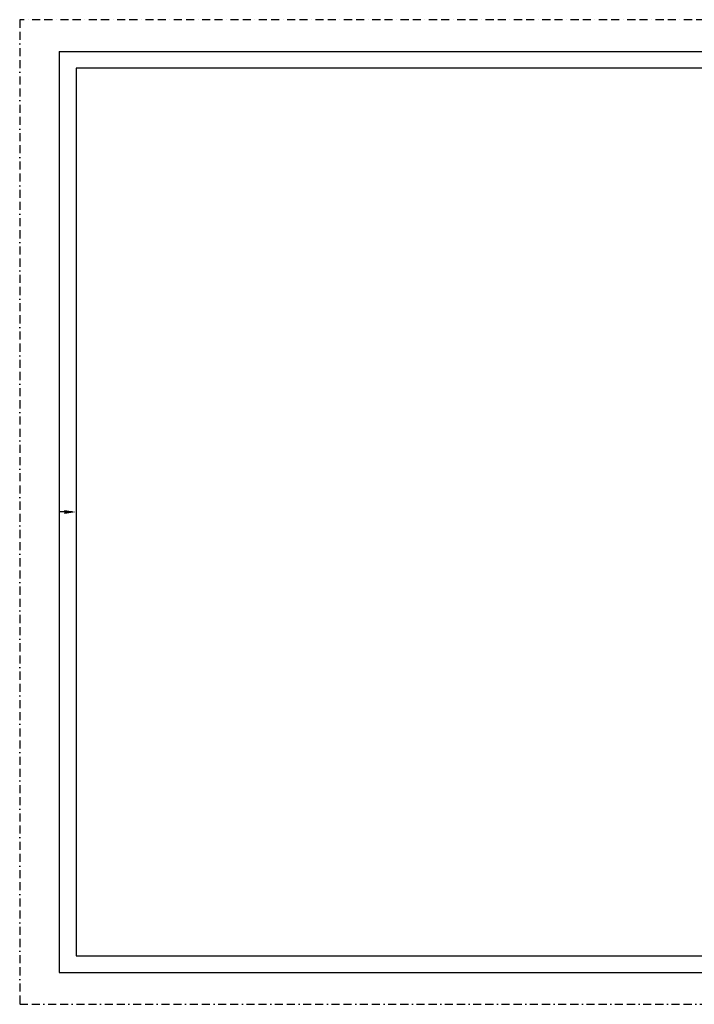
# Model space of a CAD drawing. Extents: x -749 to 3385, y 95 to 3077.
# Tile 1 of 6: x -749 to 1294, y 95 to 3077. Entities that reach past the tile are written whole.
import ezdxf

# ---------------------------------------------------------------- set-up
doc = ezdxf.new("R2010")
doc.units = 0
doc.header["$LTSCALE"] = 49
doc.header["$MEASUREMENT"] = 0
doc.linetypes.add('BORDER', pattern=[1.75, 0.5, -0.25, 0.5, -0.25, 0, -0.25])
doc.layers.add('BDR', color=2, linetype='CONTINUOUS')

msp = doc.modelspace()

# ---------------------------------------------------------------- linework, layer by layer
at = {"layer": 'BDR', "color": 6, "linetype": 'BORDER'}
for p, q in [((3384.8, 3077), (-749.2, 3077)), ((-749.2, 3077), (-749.2, 95)), ((-749.2, 95), (3384.8, 95))]:
    msp.add_line(p, q, dxfattribs=at)
at = {"layer": 'BDR', "color": 5}
for p, q in [((-629.2, 2981), (-629.2, 191)), ((-629.2, 2981), (3312.8, 2981)), ((-629.2, 191), (3312.8, 191))]:
    msp.add_line(p, q, dxfattribs=at)
at = {"layer": 'BDR', "color": 4}
for p, q in [((3261.8, 2930), (-578.2, 2930)), ((-578.2, 2930), (-578.2, 242)), ((-590.2, 1586), (-629.2, 1586)), ((-578.2, 242), (3261.8, 242))]:
    msp.add_line(p, q, dxfattribs=at)
msp.add_solid([(-614.2, 1592), (-614.2, 1580), (-578.2, 1586)], dxfattribs=at)

doc.saveas('drawing.dxf')
